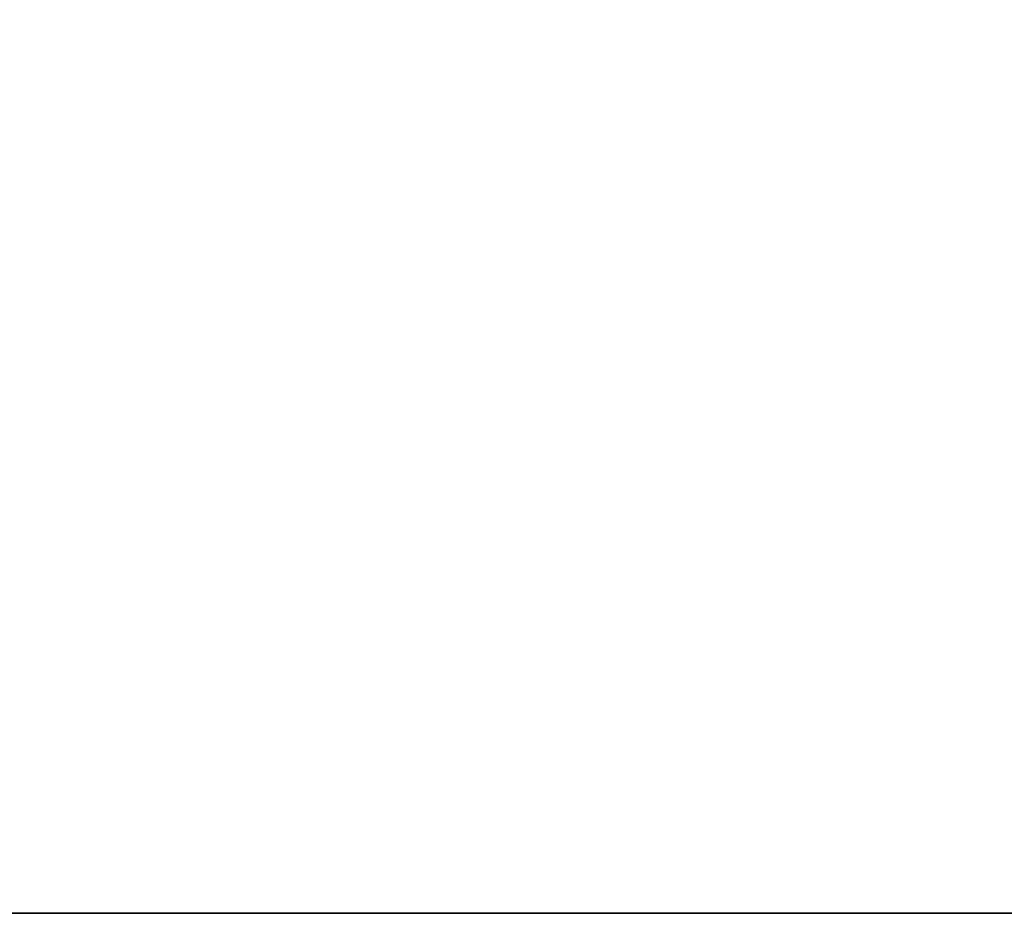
# Model space of a CAD drawing. Header units: millimetres. Extents: x -20851 to -17632, y 368 to 3070.
# Tile 20 of 256: x -19798 to -19289, y 369 to 831. Entities that reach past the tile are written whole.
import ezdxf

# ---------------------------------------------------------------- set-up
doc = ezdxf.new("R2010")
doc.units = ezdxf.units.MM
doc.layers.add('A-FLOR', color=192, linetype='Continuous', lineweight=25)

msp = doc.modelspace()

# ---------------------------------------------------------------- meshes
at = {"layer": 'A-FLOR'}
mesh = msp.add_polyface(dxfattribs=at)
corners = [(-20615.54, 369.03, -250), (-20615.54, 2868.53, -250), (-17632.09, 2868.53, -250), (-17632.09, 369.03, -250), (-19796.3, 2816.89, -250), (-19798, 2829.83, -250), (-19803, 2841.89, -250), (-19810.94, 2852.24, -250), (-19821.3, 2860.19, -250), (-19833.36, 2865.18, -250), (-19846.3, 2866.89, -250), (-19859.24, 2865.18, -250), (-19871.3, 2860.19, -250), (-19881.65, 2852.24, -250), (-19889.6, 2841.89, -250), (-19894.59, 2829.83, -250), (-19896.3, 2816.89, -250), (-19894.59, 2803.95, -250), (-19889.6, 2791.89, -250), (-19881.65, 2781.53, -250), (-19871.3, 2773.59, -250), (-19859.24, 2768.59, -250), (-19846.3, 2766.89, -250), (-19833.36, 2768.59, -250), (-19821.3, 2773.59, -250), (-19810.94, 2781.53, -250), (-19803, 2791.89, -250), (-19798, 2803.95, -250)]
mesh.append_faces([[corners[k] for k in face] for face in [(13, 1, 12), (8, 2, 7)]], dxfattribs={"vtx0": -1, "vtx1": -1})
mesh.append_faces([[corners[k] for k in face] for face in [(0, 21, 22), (0, 22, 23), (1, 17, 18), (1, 19, 20), (1, 18, 19), (24, 3, 0, 23), (3, 24, 25, 2), (2, 26, 27), (2, 25, 26), (2, 27, 4), (1, 13, 14), (1, 10, 11), (2, 8, 9), (10, 1, 2), (2, 4, 5)]], dxfattribs={"vtx0": -1, "vtx2": -1})
mesh.append_faces([[corners[k] for k in face] for face in [(15, 16, 1), (14, 15, 1), (11, 12, 1), (16, 17, 1), (6, 7, 2), (5, 6, 2), (9, 10, 2)]], dxfattribs={"vtx1": -1, "vtx2": -1})
mesh.append_faces([[corners[k] for k in face] for face in [(20, 21, 0, 1)]], dxfattribs={"vtx1": -1, "vtx3": -1})
mesh = msp.add_polyface(dxfattribs=at)
corners = [(-20615.54, 369.03), (-17632.09, 369.03), (-17632.09, 2868.53), (-20615.54, 2868.53), (-19796.3, 2816.89), (-19798, 2803.95), (-19803, 2791.89), (-19810.94, 2781.53), (-19821.3, 2773.59), (-19833.36, 2768.59), (-19846.3, 2766.89), (-19859.24, 2768.59), (-19871.3, 2773.59), (-19881.65, 2781.53), (-19889.6, 2791.89), (-19894.59, 2803.95), (-19896.3, 2816.89), (-19894.59, 2829.83), (-19889.6, 2841.89), (-19881.65, 2852.24), (-19871.3, 2860.19), (-19859.24, 2865.18), (-19846.3, 2866.89), (-19833.36, 2865.18), (-19821.3, 2860.19), (-19810.94, 2852.24), (-19803, 2841.89), (-19798, 2829.83)]
mesh.append_faces([[corners[k] for k in face] for face in [(20, 3, 19), (4, 2, 27), (15, 3, 14), (14, 3, 13), (12, 0, 11), (6, 2, 5), (5, 2, 4)]], dxfattribs={"vtx0": -1, "vtx1": -1})
mesh.append_faces([[corners[k] for k in face] for face in [(3, 20, 21), (3, 21, 22), (3, 15, 16), (2, 22, 23), (22, 2, 3), (2, 23, 24), (0, 9, 10), (2, 6, 7, 1), (1, 7, 8)]], dxfattribs={"vtx0": -1, "vtx2": -1})
mesh.append_faces([[corners[k] for k in face] for face in [(16, 17, 3), (18, 19, 3), (17, 18, 3), (24, 25, 2), (26, 27, 2), (25, 26, 2), (10, 11, 0)]], dxfattribs={"vtx1": -1, "vtx2": -1})
mesh.append_faces([[corners[k] for k in face] for face in [(12, 13, 3, 0), (8, 9, 0, 1)]], dxfattribs={"vtx1": -1, "vtx3": -1})
mesh = msp.add_polyface(dxfattribs=at)
corners = [(-20615.54, 369.03, -250), (-17632.09, 369.03, -250), (-17632.09, 369.03), (-20615.54, 369.03)]
mesh.append_faces([[corners[k] for k in face] for face in [(0, 1, 2, 3)]])

doc.saveas('drawing.dxf')
